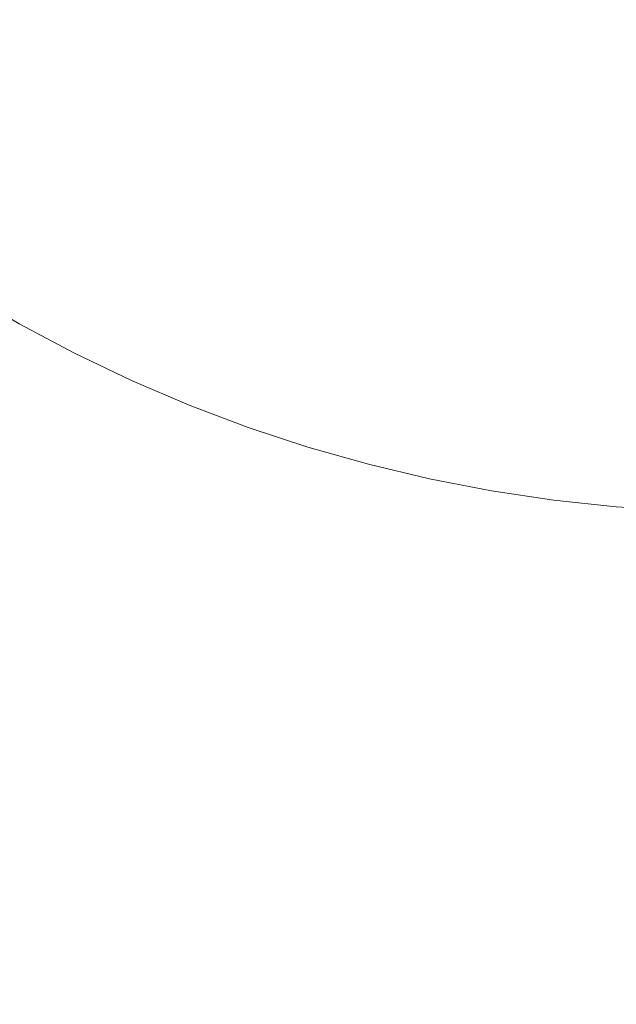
# Model space of a CAD drawing. Header units: centimetres. Extents: x -26 to 27.3, y -25.9 to -24.1.
# Tile 78 of 224: x -7.9662 to -7.926, y -25.4931 to -25.4267. Entities that reach past the tile are written whole.
import ezdxf

# ---------------------------------------------------------------- set-up
doc = ezdxf.new("R2010")
doc.units = ezdxf.units.CM
doc.header["$LTSCALE"] = 2.54
doc.layers.add('Lucido design-1', color=7, linetype='Continuous')

# ---------------------------------------------------------------- blocks, each defined once
blk = doc.blocks.new('Gruppo-7-1')
at = {"color": 7, "linetype": 'Continuous', "lineweight": 9}
blk.add_3dface([(-25.917482, -24.159888, 1182.422727), (-25.917482, -25.759888, 1182.422727), (27.182518, -25.759888, 1182.422727), (27.182518, -24.159888, 1182.422727)], dxfattribs=at)
for points, invisible_edges in [([(-8.017482, -24.159888, 1182.022727), (9.282518, -24.159888, 1182.022727), (9.182518, -25.459888, 1182.022727), (-7.917482, -25.459888, 1182.022727)], 10), ([(-8.017482, -25.359888, 1182.022727), (-8.017482, -24.159888, 1182.022727), (-7.917482, -25.459888, 1182.022727)], 10), ([(-8.017122, -25.368369, 1182.022727), (-8.017392, -25.364132, 1182.022727), (-8.017482, -25.359888, 1182.022727), (-7.917482, -25.459888, 1182.022727)], 12), ([(-8.016044, -25.376788, 1182.022727), (-8.016672, -25.37259, 1182.022727), (-8.017122, -25.368369, 1182.022727), (-7.917482, -25.459888, 1182.022727)], 12), ([(-7.917482, -25.459888, 1182.022727), (-8.015238, -25.380956, 1182.022727), (-8.016044, -25.376788, 1182.022727)], 9), ([(-7.917482, -25.459888, 1182.022727), (-8.013099, -25.38917, 1182.022727), (-8.014255, -25.385086, 1182.022727), (-8.015238, -25.380956, 1182.022727)], 9), ([(-7.917482, -25.459888, 1182.022727), (-8.010271, -25.397174, 1182.022727), (-8.01177, -25.393202, 1182.022727), (-8.013099, -25.38917, 1182.022727)], 9), ([(-8.010271, -25.397174, 1182.022727), (-7.934382, -25.45845, 1182.022727), (-7.93855, -25.457644, 1182.022727)], 9), ([(-8.010271, -25.397174, 1182.022727), (-7.925963, -25.459528, 1182.022727), (-7.930184, -25.459078, 1182.022727), (-7.934382, -25.45845, 1182.022727)], 9), ([(-7.93855, -25.457644, 1182.022727), (-7.94268, -25.456661, 1182.022727), (-7.946764, -25.455505, 1182.022727), (-8.010271, -25.397174, 1182.022727)], 12), ([(-7.946764, -25.455505, 1182.022727), (-7.950796, -25.454176, 1182.022727), (-7.954768, -25.452677, 1182.022727), (-8.010271, -25.397174, 1182.022727)], 12), ([(-8.010271, -25.397174, 1182.022727), (-7.962502, -25.449181, 1182.022727), (-7.966252, -25.447189, 1182.022727), (-7.969913, -25.445041, 1182.022727)], 9), ([(-8.010271, -25.397174, 1182.022727), (-7.917482, -25.459888, 1182.022727), (-7.921726, -25.459798, 1182.022727), (-7.925963, -25.459528, 1182.022727)], 9), ([(-7.954768, -25.452677, 1182.022727), (-7.958672, -25.451011, 1182.022727), (-7.962502, -25.449181, 1182.022727), (-8.010271, -25.397174, 1182.022727)], 12), ([(-7.964268, -25.452683, 1182.02265), (-7.968164, -25.450614, 1182.02265), (-7.966252, -25.447189, 1182.022727), (-7.962502, -25.449181, 1182.022727)], 11), ([(-7.960288, -25.454585, 1182.02265), (-7.964268, -25.452683, 1182.02265), (-7.962502, -25.449181, 1182.022727), (-7.958672, -25.451011, 1182.022727)], 11), ([(-7.966161, -25.456436, 1182.022396), (-7.970214, -25.454283, 1182.022396), (-7.968164, -25.450614, 1182.02265), (-7.964268, -25.452683, 1182.02265)], 15), ([(-7.95623, -25.456316, 1182.02265), (-7.960288, -25.454585, 1182.02265), (-7.958672, -25.451011, 1182.022727), (-7.954768, -25.452677, 1182.022727)], 11), ([(-7.962019, -25.458415, 1182.022396), (-7.966161, -25.456436, 1182.022396), (-7.964268, -25.452683, 1182.02265), (-7.960288, -25.454585, 1182.02265)], 15), ([(-7.952103, -25.457874, 1182.02265), (-7.95623, -25.456316, 1182.02265), (-7.954768, -25.452677, 1182.022727), (-7.950796, -25.454176, 1182.022727)], 11), ([(-7.968046, -25.460175, 1182.021966), (-7.972257, -25.457939, 1182.021966), (-7.970214, -25.454283, 1182.022396), (-7.966161, -25.456436, 1182.022396)], 15), ([(-7.947913, -25.459255, 1182.02265), (-7.952103, -25.457874, 1182.02265), (-7.950796, -25.454176, 1182.022727), (-7.946764, -25.455505, 1182.022727)], 11), ([(-7.957797, -25.460217, 1182.022396), (-7.962019, -25.458415, 1182.022396), (-7.960288, -25.454585, 1182.02265), (-7.95623, -25.456316, 1182.02265)], 15), ([(-7.943668, -25.460457, 1182.02265), (-7.947913, -25.459255, 1182.02265), (-7.946764, -25.455505, 1182.022727), (-7.94268, -25.456661, 1182.022727)], 11), ([(-7.963744, -25.462231, 1182.021966), (-7.968046, -25.460175, 1182.021966), (-7.966161, -25.456436, 1182.022396), (-7.962019, -25.458415, 1182.022396)], 15), ([(-7.953503, -25.461837, 1182.022396), (-7.957797, -25.460217, 1182.022396), (-7.95623, -25.456316, 1182.02265), (-7.952103, -25.457874, 1182.02265)], 15), ([(-7.939376, -25.461478, 1182.02265), (-7.943668, -25.460457, 1182.02265), (-7.94268, -25.456661, 1182.022727), (-7.93855, -25.457644, 1182.022727)], 11), ([(-7.935045, -25.462315, 1182.02265), (-7.939376, -25.461478, 1182.02265), (-7.93855, -25.457644, 1182.022727), (-7.934382, -25.45845, 1182.022727)], 11), ([(-7.959359, -25.464102, 1182.021966), (-7.963744, -25.462231, 1182.021966), (-7.962019, -25.458415, 1182.022396), (-7.957797, -25.460217, 1182.022396)], 15), ([(-7.949144, -25.463274, 1182.022396), (-7.953503, -25.461837, 1182.022396), (-7.952103, -25.457874, 1182.02265), (-7.947913, -25.459255, 1182.02265)], 15), ([(-7.930682, -25.462969, 1182.02265), (-7.935045, -25.462315, 1182.02265), (-7.934382, -25.45845, 1182.022727), (-7.930184, -25.459078, 1182.022727)], 11), ([(-7.926295, -25.463436, 1182.02265), (-7.930682, -25.462969, 1182.02265), (-7.930184, -25.459078, 1182.022727), (-7.925963, -25.459528, 1182.022727)], 11), ([(-7.944727, -25.464525, 1182.022396), (-7.949144, -25.463274, 1182.022396), (-7.947913, -25.459255, 1182.02265), (-7.943668, -25.460457, 1182.02265)], 15), ([(-7.921893, -25.463717, 1182.02265), (-7.926295, -25.463436, 1182.02265), (-7.925963, -25.459528, 1182.022727), (-7.921726, -25.459798, 1182.022727)], 11), ([(-7.965458, -25.466023, 1182.021361), (-7.969919, -25.463891, 1182.021361), (-7.968046, -25.460175, 1182.021966), (-7.963744, -25.462231, 1182.021966)], 15), ([(-7.954898, -25.465785, 1182.021966), (-7.959359, -25.464102, 1182.021966), (-7.957797, -25.460217, 1182.022396), (-7.953503, -25.461837, 1182.022396)], 15), ([(-7.940262, -25.465587, 1182.022396), (-7.944727, -25.464525, 1182.022396), (-7.943668, -25.460457, 1182.02265), (-7.939376, -25.461478, 1182.02265)], 15), ([(-7.935755, -25.466458, 1182.022396), (-7.940262, -25.465587, 1182.022396), (-7.939376, -25.461478, 1182.02265), (-7.935045, -25.462315, 1182.02265)], 15), ([(-7.96091, -25.467963, 1182.021361), (-7.965458, -25.466023, 1182.021361), (-7.963744, -25.462231, 1182.021966), (-7.959359, -25.464102, 1182.021966)], 15), ([(-7.95037, -25.467278, 1182.021966), (-7.954898, -25.465785, 1182.021966), (-7.953503, -25.461837, 1182.022396), (-7.949144, -25.463274, 1182.022396)], 15), ([(-7.931216, -25.467138, 1182.022396), (-7.935755, -25.466458, 1182.022396), (-7.935045, -25.462315, 1182.02265), (-7.930682, -25.462969, 1182.02265)], 15), ([(-7.926652, -25.467624, 1182.022396), (-7.931216, -25.467138, 1182.022396), (-7.930682, -25.462969, 1182.02265), (-7.926295, -25.463436, 1182.02265)], 15), ([(-7.945782, -25.468577, 1182.021966), (-7.95037, -25.467278, 1182.021966), (-7.949144, -25.463274, 1182.022396), (-7.944727, -25.464525, 1182.022396)], 15), ([(-7.922071, -25.467916, 1182.022396), (-7.926652, -25.467624, 1182.022396), (-7.926295, -25.463436, 1182.02265), (-7.921893, -25.463717, 1182.02265)], 15), ([(-7.967158, -25.469784, 1182.020582), (-7.971778, -25.467577, 1182.020582), (-7.969919, -25.463891, 1182.021361), (-7.965458, -25.466023, 1182.021361)], 15), ([(-7.956284, -25.469709, 1182.021361), (-7.96091, -25.467963, 1182.021361), (-7.959359, -25.464102, 1182.021966), (-7.954898, -25.465785, 1182.021966)], 15), ([(-7.941144, -25.46968, 1182.021966), (-7.945782, -25.468577, 1182.021966), (-7.944727, -25.464525, 1182.022396), (-7.940262, -25.465587, 1182.022396)], 15), ([(-7.936463, -25.470585, 1182.021966), (-7.941144, -25.46968, 1182.021966), (-7.940262, -25.465587, 1182.022396), (-7.935755, -25.466458, 1182.022396)], 15), ([(-7.962449, -25.471794, 1182.020582), (-7.967158, -25.469784, 1182.020582), (-7.965458, -25.466023, 1182.021361), (-7.96091, -25.467963, 1182.021361)], 15), ([(-7.951588, -25.471257, 1182.021361), (-7.956284, -25.469709, 1182.021361), (-7.954898, -25.465785, 1182.021966), (-7.95037, -25.467278, 1182.021966)], 15), ([(-7.931748, -25.471291, 1182.021966), (-7.936463, -25.470585, 1182.021966), (-7.935755, -25.466458, 1182.022396), (-7.931216, -25.467138, 1182.022396)], 15), ([(-7.946831, -25.472604, 1182.021361), (-7.951588, -25.471257, 1182.021361), (-7.95037, -25.467278, 1182.021966), (-7.945782, -25.468577, 1182.021966)], 15), ([(-7.927007, -25.471796, 1182.021966), (-7.931748, -25.471291, 1182.021966), (-7.931216, -25.467138, 1182.022396), (-7.926652, -25.467624, 1182.022396)], 15), ([(-7.922249, -25.4721, 1182.021966), (-7.927007, -25.471796, 1182.021966), (-7.926652, -25.467624, 1182.022396), (-7.922071, -25.467916, 1182.022396)], 15), ([(-7.95766, -25.473601, 1182.020582), (-7.962449, -25.471794, 1182.020582), (-7.96091, -25.467963, 1182.021361), (-7.956284, -25.469709, 1182.021361)], 15), ([(-7.942021, -25.473748, 1182.021361), (-7.946831, -25.472604, 1182.021361), (-7.945782, -25.468577, 1182.021966), (-7.941144, -25.46968, 1182.021966)], 15), ([(-7.952797, -25.475204, 1182.020582), (-7.95766, -25.473601, 1182.020582), (-7.956284, -25.469709, 1182.021361), (-7.951588, -25.471257, 1182.021361)], 15), ([(-7.937166, -25.474687, 1182.021361), (-7.942021, -25.473748, 1182.021361), (-7.941144, -25.46968, 1182.021966), (-7.936463, -25.470585, 1182.021966)], 15), ([(-7.963974, -25.475587, 1182.019631), (-7.968842, -25.473509, 1182.019631), (-7.967158, -25.469784, 1182.020582), (-7.962449, -25.471794, 1182.020582)], 15), ([(-7.932276, -25.475419, 1182.021361), (-7.937166, -25.474687, 1182.021361), (-7.936463, -25.470585, 1182.021966), (-7.931748, -25.471291, 1182.021966)], 15), ([(-7.947871, -25.476599, 1182.020582), (-7.952797, -25.475204, 1182.020582), (-7.951588, -25.471257, 1182.021361), (-7.946831, -25.472604, 1182.021361)], 15), ([(-7.92736, -25.475943, 1182.021361), (-7.932276, -25.475419, 1182.021361), (-7.931748, -25.471291, 1182.021966), (-7.927007, -25.471796, 1182.021966)], 15), ([(-7.959021, -25.477456, 1182.019631), (-7.963974, -25.475587, 1182.019631), (-7.962449, -25.471794, 1182.020582), (-7.95766, -25.473601, 1182.020582)], 15), ([(-7.922425, -25.476257, 1182.021361), (-7.92736, -25.475943, 1182.021361), (-7.927007, -25.471796, 1182.021966), (-7.922249, -25.4721, 1182.021966)], 15), ([(-7.94289, -25.477783, 1182.020582), (-7.947871, -25.476599, 1182.020582), (-7.946831, -25.472604, 1182.021361), (-7.942021, -25.473748, 1182.021361)], 15), ([(-7.96548, -25.479336, 1182.018511), (-7.970506, -25.477191, 1182.018511), (-7.968842, -25.473509, 1182.019631), (-7.963974, -25.475587, 1182.019631)], 15), ([(-7.953994, -25.479113, 1182.019631), (-7.959021, -25.477456, 1182.019631), (-7.95766, -25.473601, 1182.020582), (-7.952797, -25.475204, 1182.020582)], 15), ([(-7.937864, -25.478756, 1182.020582), (-7.94289, -25.477783, 1182.020582), (-7.942021, -25.473748, 1182.021361), (-7.937166, -25.474687, 1182.021361)], 15), ([(-7.932801, -25.479514, 1182.020582), (-7.937864, -25.478756, 1182.020582), (-7.937166, -25.474687, 1182.021361), (-7.932276, -25.475419, 1182.021361)], 15), ([(-7.960367, -25.481265, 1182.018511), (-7.96548, -25.479336, 1182.018511), (-7.963974, -25.475587, 1182.019631), (-7.959021, -25.477456, 1182.019631)], 15), ([(-7.948901, -25.480555, 1182.019631), (-7.953994, -25.479113, 1182.019631), (-7.952797, -25.475204, 1182.020582), (-7.947871, -25.476599, 1182.020582)], 15), ([(-7.92771, -25.480056, 1182.020582), (-7.932801, -25.479514, 1182.020582), (-7.932276, -25.475419, 1182.021361), (-7.92736, -25.475943, 1182.021361)], 15), ([(-7.922601, -25.480382, 1182.020582), (-7.92771, -25.480056, 1182.020582), (-7.92736, -25.475943, 1182.021361), (-7.922425, -25.476257, 1182.021361)], 15), ([(-7.943752, -25.481779, 1182.019631), (-7.948901, -25.480555, 1182.019631), (-7.947871, -25.476599, 1182.020582), (-7.94289, -25.477783, 1182.020582)], 15), ([(-7.966966, -25.483034, 1182.017224), (-7.972148, -25.480823, 1182.017224), (-7.970506, -25.477191, 1182.018511), (-7.96548, -25.479336, 1182.018511)], 15), ([(-7.955177, -25.482976, 1182.018511), (-7.960367, -25.481265, 1182.018511), (-7.959021, -25.477456, 1182.019631), (-7.953994, -25.479113, 1182.019631)], 15), ([(-7.938555, -25.482785, 1182.019631), (-7.943752, -25.481779, 1182.019631), (-7.94289, -25.477783, 1182.020582), (-7.937864, -25.478756, 1182.020582)], 15), ([(-7.93332, -25.483568, 1182.019631), (-7.938555, -25.482785, 1182.019631), (-7.937864, -25.478756, 1182.020582), (-7.932801, -25.479514, 1182.020582)], 15), ([(-7.961695, -25.485024, 1182.017224), (-7.966966, -25.483034, 1182.017224), (-7.96548, -25.479336, 1182.018511), (-7.960367, -25.481265, 1182.018511)], 15), ([(-7.949919, -25.484465, 1182.018511), (-7.955177, -25.482976, 1182.018511), (-7.953994, -25.479113, 1182.019631), (-7.948901, -25.480555, 1182.019631)], 15), ([(-7.928057, -25.484129, 1182.019631), (-7.93332, -25.483568, 1182.019631), (-7.932801, -25.479514, 1182.020582), (-7.92771, -25.480056, 1182.020582)], 15), ([(-7.922774, -25.484466, 1182.019631), (-7.928057, -25.484129, 1182.019631), (-7.92771, -25.480056, 1182.020582), (-7.922601, -25.480382, 1182.020582)], 15), ([(-7.944603, -25.485729, 1182.018511), (-7.949919, -25.484465, 1182.018511), (-7.948901, -25.480555, 1182.019631), (-7.943752, -25.481779, 1182.019631)], 15), ([(-7.956345, -25.486787, 1182.017224), (-7.961695, -25.485024, 1182.017224), (-7.960367, -25.481265, 1182.018511), (-7.955177, -25.482976, 1182.018511)], 15), ([(-7.939238, -25.486767, 1182.018511), (-7.944603, -25.485729, 1182.018511), (-7.943752, -25.481779, 1182.019631), (-7.938555, -25.482785, 1182.019631)], 15), ([(-7.963003, -25.488724, 1182.015772), (-7.96843, -25.486676, 1182.015772), (-7.966966, -25.483034, 1182.017224), (-7.961695, -25.485024, 1182.017224)], 15), ([(-7.950924, -25.488322, 1182.017224), (-7.956345, -25.486787, 1182.017224), (-7.955177, -25.482976, 1182.018511), (-7.949919, -25.484465, 1182.018511)], 15), ([(-7.933833, -25.487576, 1182.018511), (-7.939238, -25.486767, 1182.018511), (-7.938555, -25.482785, 1182.019631), (-7.93332, -25.483568, 1182.019631)], 15), ([(-7.928399, -25.488155, 1182.018511), (-7.933833, -25.487576, 1182.018511), (-7.93332, -25.483568, 1182.019631), (-7.928057, -25.484129, 1182.019631)], 15), ([(-7.922946, -25.488503, 1182.018511), (-7.928399, -25.488155, 1182.018511), (-7.928057, -25.484129, 1182.019631), (-7.922774, -25.484466, 1182.019631)], 15), ([(-7.957494, -25.49054, 1182.015772), (-7.963003, -25.488724, 1182.015772), (-7.961695, -25.485024, 1182.017224), (-7.956345, -25.486787, 1182.017224)], 15), ([(-7.945443, -25.489626, 1182.017224), (-7.950924, -25.488322, 1182.017224), (-7.949919, -25.484465, 1182.018511), (-7.944603, -25.485729, 1182.018511)], 15), ([(-7.939911, -25.490696, 1182.017224), (-7.945443, -25.489626, 1182.017224), (-7.944603, -25.485729, 1182.018511), (-7.939238, -25.486767, 1182.018511)], 15), ([(-7.964288, -25.492361, 1182.014159), (-7.969868, -25.490255, 1182.014159), (-7.96843, -25.486676, 1182.015772), (-7.963003, -25.488724, 1182.015772)], 15), ([(-7.951913, -25.492121, 1182.015772), (-7.957494, -25.49054, 1182.015772), (-7.956345, -25.486787, 1182.017224), (-7.950924, -25.488322, 1182.017224)], 15), ([(-7.934339, -25.49153, 1182.017224), (-7.939911, -25.490696, 1182.017224), (-7.939238, -25.486767, 1182.018511), (-7.933833, -25.487576, 1182.018511)], 15), ([(-7.928737, -25.492127, 1182.017224), (-7.934339, -25.49153, 1182.017224), (-7.933833, -25.487576, 1182.018511), (-7.928399, -25.488155, 1182.018511)], 15), ([(-7.94627, -25.493463, 1182.015772), (-7.951913, -25.492121, 1182.015772), (-7.950924, -25.488322, 1182.017224), (-7.945443, -25.489626, 1182.017224)], 15), ([(-7.923115, -25.492485, 1182.017224), (-7.928737, -25.492127, 1182.017224), (-7.928399, -25.488155, 1182.018511), (-7.922946, -25.488503, 1182.018511)], 15), ([(-7.958623, -25.494228, 1182.014159), (-7.964288, -25.492361, 1182.014159), (-7.963003, -25.488724, 1182.015772), (-7.957494, -25.49054, 1182.015772)], 15), ([(-7.940575, -25.494564, 1182.015772), (-7.94627, -25.493463, 1182.015772), (-7.945443, -25.489626, 1182.017224), (-7.939911, -25.490696, 1182.017224)], 15), ([(-7.965548, -25.495928, 1182.012388), (-7.971279, -25.493766, 1182.012388), (-7.969868, -25.490255, 1182.014159), (-7.964288, -25.492361, 1182.014159)], 15), ([(-7.952885, -25.495854, 1182.014159), (-7.958623, -25.494228, 1182.014159), (-7.957494, -25.49054, 1182.015772), (-7.951913, -25.492121, 1182.015772)], 15), ([(-7.934838, -25.495423, 1182.015772), (-7.940575, -25.494564, 1182.015772), (-7.939911, -25.490696, 1182.017224), (-7.934339, -25.49153, 1182.017224)], 15), ([(-7.92907, -25.496037, 1182.015772), (-7.934838, -25.495423, 1182.015772), (-7.934339, -25.49153, 1182.017224), (-7.928737, -25.492127, 1182.017224)], 15), ([(-7.947082, -25.497234, 1182.014159), (-7.952885, -25.495854, 1182.014159), (-7.951913, -25.492121, 1182.015772), (-7.94627, -25.493463, 1182.015772)], 15), ([(-7.923281, -25.496407, 1182.015772), (-7.92907, -25.496037, 1182.015772), (-7.928737, -25.492127, 1182.017224), (-7.923115, -25.492485, 1182.017224)], 15), ([(-7.959731, -25.497846, 1182.012388), (-7.965548, -25.495928, 1182.012388), (-7.964288, -25.492361, 1182.014159), (-7.958623, -25.494228, 1182.014159)], 15)]:
    blk.add_3dface(points, dxfattribs=dict(at, invisible_edges=invisible_edges))

msp = doc.modelspace()

# ---------------------------------------------------------------- block references
at = {"layer": 'Lucido design-1', "color": 7}
msp.add_blockref('Gruppo-7-1', (0, 0), dxfattribs=at)

doc.saveas('drawing.dxf')
